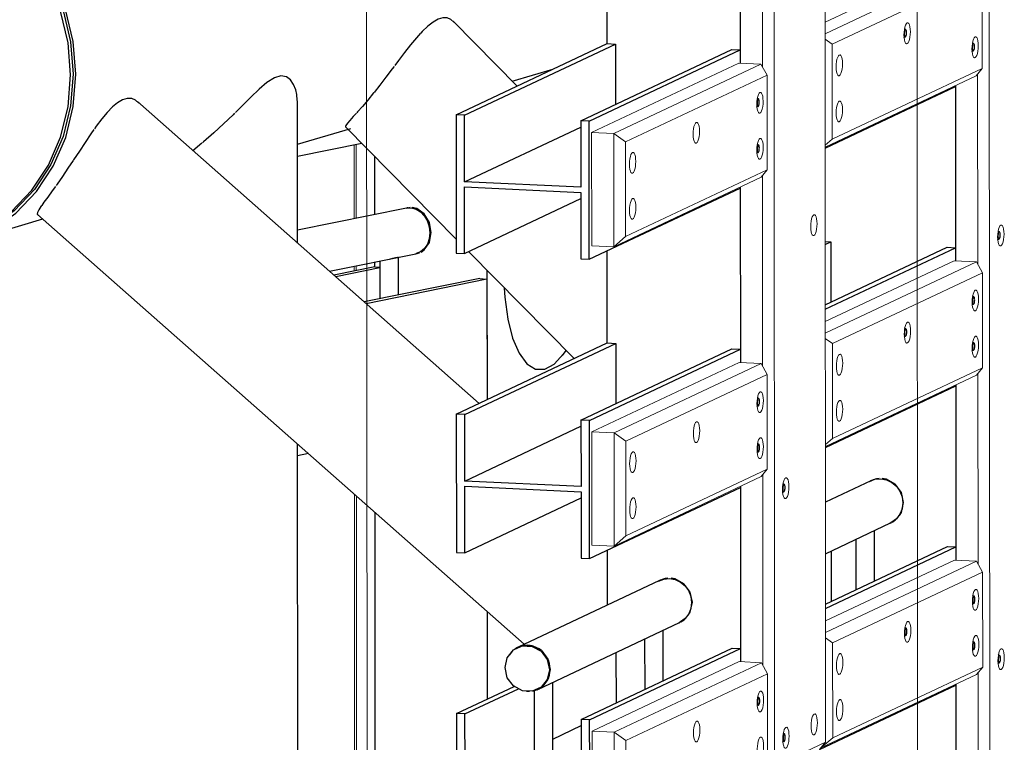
# Model space of a CAD drawing. Header units: millimetres. Extents: x -236694 to -141708, y -41476 to 103952.
# Tile 70 of 103: x -173086 to -170971, y 23291 to 24842. Entities that reach past the tile are written whole.
import ezdxf

# ---------------------------------------------------------------- set-up
doc = ezdxf.new("R2010")
doc.units = ezdxf.units.MM
for name, color, linetype, lineweight in [('N-CO-BC-BETONVORM-G', 50, 'Continuous', 25), ('N-CO-KC-KUNSTSTOFVORM-G', 7, 'Continuous', 13), ('N-CO-SC-STAALVORM-G', 10, 'Continuous', 25), ('X-XX-AL-VERWIJZING_DOORSNEDE-G-5', 8, 'Continuous', 18)]:
    doc.layers.add(name, color=color, linetype=linetype, lineweight=lineweight)

# ---------------------------------------------------------------- blocks, each defined once
blk = doc.blocks.new('NLI_Balk_Buis - ø813_20-3690250-3D dubbel geleidewerk Copy 1')
at = {"layer": 'N-CO-SC-STAALVORM-G'}
for p, q in [((193641.4, 25359.6), (192902.5, 25142.6)), ((194315.9, 24710.3), (194403.4, 24736)), ((193854.6, 24574.9), (193969.3, 24608.6)), ((193131.6, 24362.5), (193308, 24414.4))]:
    blk.add_line(p, q, dxfattribs=at)
for points in [[(193378.7, 24725, 0), (193373.2, 24795.2, 0), (193356.8, 24864.1, 0), (193330.1, 24929.6, 0), (193293.9, 24989.8, 0), (193249.3, 25042.7, 0), (193197.6, 25086.8, 0), (193140.4, 25120.8, 0), (193079.5, 25143.6, 0), (193016.7, 25154.5, 0), (192953.9, 25153.2, 0), (192893, 25139.7, 0), (192835.9, 25114.4, 0), (192784.3, 25078.2, 0), (192739.8, 25032.1, 0), (192703.6, 24977.4, 0), (192677, 24916, 0), (192660.8, 24849.6, 0), (192655.3, 24780.2, 0)], [(192655.3, 24780.2, 0), (192660.9, 24710, 0), (192661, 24709, 0)], [(192703.3, 24576.7, 0), (192703.9, 24575.5, 0), (192740.1, 24515.4, 0), (192784.8, 24462.5, 0), (192836.4, 24418.3, 0), (192893.6, 24384.4, 0), (192954.5, 24361.6, 0), (193017.3, 24350.7, 0), (193080.1, 24352, 0), (193141, 24365.5, 0), (193198.1, 24390.7, 0), (193249.7, 24427, 0), (193294.3, 24473.1, 0), (193330.4, 24527.7, 0), (193357, 24589.2, 0), (193373.3, 24655.6, 0), (193378.7, 24725, 0)]]:
    blk.add_polyline3d(points, dxfattribs=at)
blk = doc.blocks.new('SF_Stalen afdekplaat14 - SF_Stalen afdekplaat-3672535-3D dubbel geleidewerk Copy 1')
at = {"layer": 'N-CO-SC-STAALVORM-G'}
for p, q in [((192904.3, 25136.4), (192898.8, 25134.8)), ((193124.2, 24367.2), (193129.7, 24368.8))]:
    blk.add_line(p, q, dxfattribs=at)
for points in [[(193367.5, 24723.8, 0), (193362, 24792.9, 0), (193345.9, 24860.7, 0), (193319.6, 24925.2, 0), (193284, 24984.4, 0), (193240.1, 25036.4, 0), (193189.2, 25079.9, 0), (193133, 25113.3, 0), (193073.1, 25135.7, 0), (193011.3, 25146.4, 0), (192949.5, 25145.1, 0), (192889.5, 25131.9, 0), (192833.3, 25107, 0), (192782.5, 25071.4, 0), (192738.7, 25026, 0), (192703.2, 24972.2, 0), (192677, 24911.8, 0), (192661, 24846.4, 0), (192655.6, 24778.1, 0)], [(192895, 25133.5, 0), (192954.9, 25146.7, 0), (193016.7, 25148, 0), (193078.5, 25137.3, 0), (193138.5, 25114.9, 0), (193194.7, 25081.5, 0), (193245.6, 25038.1, 0), (193289.5, 24986, 0), (193325.1, 24926.8, 0), (193351.4, 24862.3, 0), (193367.5, 24794.5, 0), (193372.9, 24725.4, 0)], [(192655.6, 24778.1, 0), (192661.1, 24709.1, 0), (192677.2, 24641.2, 0), (192703.5, 24576.8, 0), (192739.1, 24517.6, 0), (192783, 24465.5, 0), (192833.8, 24422.1, 0), (192890.1, 24388.7, 0), (192950, 24366.2, 0), (193011.8, 24355.5, 0), (193073.6, 24356.8, 0), (193133.6, 24370.1, 0), (193189.8, 24394.9, 0), (193240.5, 24430.6, 0), (193284.4, 24476, 0), (193319.9, 24529.7, 0), (193346.1, 24590.2, 0), (193362.1, 24655.5, 0), (193367.5, 24723.8, 0)], [(193372.9, 24725.4, 0), (193367.6, 24657.2, 0), (193351.6, 24591.8, 0), (193325.4, 24531.3, 0), (193289.9, 24477.6, 0), (193246, 24432.2, 0), (193195.2, 24396.5, 0), (193139, 24371.7, 0), (193103.5, 24362.3, 0)]]:
    blk.add_polyline3d(points, dxfattribs=at)
blk = doc.blocks.new('GM_Hakorit_3820 - GM_Hakorit_3820-3593615-3D dubbel geleidewerk Copy 1')
at = {"layer": 'N-CO-KC-KUNSTSTOFVORM-G'}
for p, q in [((193976.5, 24573.5), (193976.6, 24415.1)), ((193980.6, 24574.3), (193980.7, 24415.9)), ((194020.7, 24548.9), (194020.8, 24424.1)), ((194020.9, 24322.2), (194020.9, 24312)), ((193976.7, 24313.1), (193976.7, 24303)), ((193980.8, 24313.9), (193980.8, 24303.8)), ((193977, 23823.5), (193977.6, 23109.5)), ((193981.2, 23819.8), (193981.7, 23085.6)), ((194021.3, 23784.4), (194021.8, 23081.1))]:
    blk.add_line(p, q, dxfattribs=at)
blk = doc.blocks.new('GM_Hakorit_2850 - GM_Hakorit_2850-V176-3D dubbel geleidewerk Copy 1')
at = {"layer": 'N-CO-KC-KUNSTSTOFVORM-G'}
for p, q in [((194986.8, 26069.5), (194988.9, 23291.4)), ((194877.4, 26017.9), (194879.5, 23239.8)), ((194852.9, 25150.2), (194853.2, 24741.5)), ((194805.6, 24749.1), (194805.3, 25125.4)), ((194853.4, 24507.6), (194853.7, 24098.9)), ((194806.1, 24106.5), (194805.8, 24482.8)), ((194853.9, 23865), (194854.2, 23456.3)), ((194806.5, 23463.9), (194806.2, 23840.2)), ((194879.5, 23239.8), (194988.9, 23291.4)), ((194988.9, 23291.4), (194975.9, 23275.4))]:
    blk.add_line(p, q, dxfattribs=at)
for points in [[(194963.7, 24378.8, 0), (194962, 24378.7, 0), (194960.3, 24380.2, 0), (194958.9, 24383, 0), (194957.8, 24387.1, 0), (194957.1, 24392.2, 0), (194956.9, 24397.8, 0), (194957.1, 24403.7, 0), (194957.8, 24409.4, 0), (194958.9, 24414.5, 0), (194960.3, 24418.7, 0), (194961.9, 24421.7, 0), (194963.7, 24423.3, 0)], [(194963.7, 24423.3, 0), (194965.5, 24423.4, 0), (194967.1, 24421.9, 0), (194968.5, 24419.1, 0), (194969.6, 24415, 0), (194970.3, 24409.9, 0), (194970.6, 24404.3, 0), (194970.3, 24398.4, 0), (194969.6, 24392.7, 0), (194968.6, 24387.6, 0), (194967.2, 24383.4, 0), (194965.5, 24380.4, 0), (194963.7, 24378.8, 0)], [(194903.4, 23814.3, 0), (194901.6, 23814.2, 0), (194899.9, 23815.7, 0), (194898.5, 23818.5, 0), (194897.4, 23822.6, 0), (194896.7, 23827.7, 0), (194896.5, 23833.3, 0), (194896.7, 23839.2, 0), (194897.4, 23844.9, 0), (194898.5, 23850, 0), (194899.9, 23854.2, 0), (194901.6, 23857.2, 0), (194903.3, 23858.8, 0)], [(194903.3, 23858.8, 0), (194905.1, 23858.8, 0), (194906.7, 23857.4, 0), (194908.2, 23854.5, 0), (194909.3, 23850.4, 0), (194909.9, 23845.4, 0), (194910.2, 23839.8, 0), (194909.9, 23833.9, 0), (194909.3, 23828.2, 0), (194908.2, 23823.1, 0), (194906.8, 23818.9, 0), (194905.1, 23815.9, 0), (194903.4, 23814.3, 0)], [(194964.5, 23307.1, 0), (194962.8, 23307, 0), (194961.1, 23308.5, 0), (194959.7, 23311.3, 0), (194958.6, 23315.4, 0), (194957.9, 23320.5, 0), (194957.7, 23326.1, 0), (194957.9, 23332, 0), (194958.6, 23337.7, 0), (194959.7, 23342.8, 0), (194961.1, 23347, 0), (194962.7, 23350, 0), (194964.5, 23351.6, 0)], [(194964.5, 23351.6, 0), (194966.3, 23351.7, 0), (194967.9, 23350.2, 0), (194969.3, 23347.4, 0), (194970.4, 23343.3, 0), (194971.1, 23338.2, 0), (194971.4, 23332.6, 0), (194971.1, 23326.7, 0), (194970.4, 23321, 0), (194969.4, 23315.9, 0), (194967.9, 23311.7, 0), (194966.3, 23308.7, 0), (194964.5, 23307.1, 0)], [(194903.8, 23278.4, 0), (194902, 23278.4, 0), (194900.3, 23279.8, 0), (194898.9, 23282.7, 0), (194897.8, 23286.8, 0), (194897.1, 23291.8, 0), (194896.9, 23297.5, 0), (194897.1, 23303.3, 0), (194897.8, 23309, 0), (194898.9, 23314.1, 0), (194900.3, 23318.3, 0), (194902, 23321.3, 0), (194903.7, 23322.9, 0)], [(194903.7, 23322.9, 0), (194905.5, 23323, 0), (194907.1, 23321.6, 0), (194908.6, 23318.7, 0), (194909.7, 23314.6, 0), (194910.3, 23309.6, 0), (194910.6, 23303.9, 0), (194910.3, 23298, 0), (194909.7, 23292.4, 0), (194908.6, 23287.2, 0), (194907.2, 23283, 0), (194905.5, 23280, 0), (194903.8, 23278.4, 0)]]:
    blk.add_polyline3d(points, dxfattribs=at)
blk = doc.blocks.new('GM_Hakorit_3820 - GM_Hakorit_3820-V178-3D dubbel geleidewerk Copy 1')
at = {"layer": 'N-CO-KC-KUNSTSTOFVORM-G'}
for p, q in [((195339.5, 26235.9), (195342.3, 22498.8)), ((195315.5, 24725.7), (195315.8, 24316.7)), ((195268.2, 24324.5), (195267.9, 24700.8)), ((195316, 24083), (195316.3, 23674)), ((195268.7, 23681.8), (195268.4, 24058.2)), ((195316.5, 23440.4), (195317.2, 22477.1)), ((195269.6, 22479.3), (195268.9, 23415.6))]:
    blk.add_line(p, q, dxfattribs=at)
for points in [[(195365.2, 24356.6, 0), (195363.5, 24356.5, 0), (195361.8, 24357.9, 0), (195360.4, 24360.8, 0), (195359.3, 24364.9, 0), (195358.6, 24369.9, 0), (195358.4, 24375.6, 0), (195358.6, 24381.5, 0), (195359.3, 24387.1, 0), (195360.4, 24392.3, 0), (195361.8, 24396.5, 0), (195363.4, 24399.5, 0), (195365.2, 24401.1, 0)], [(195365.2, 24401.1, 0), (195367, 24401.1, 0), (195368.6, 24399.7, 0), (195370, 24396.8, 0), (195371.1, 24392.7, 0), (195371.8, 24387.7, 0), (195372.1, 24382, 0), (195371.8, 24376.2, 0), (195371.2, 24370.5, 0), (195370.1, 24365.4, 0), (195368.7, 24361.2, 0), (195367, 24358.2, 0), (195365.2, 24356.6, 0)], [(195365.9, 23447, 0), (195364.1, 23446.9, 0), (195362.5, 23448.4, 0), (195361.1, 23451.2, 0), (195360, 23455.3, 0), (195359.3, 23460.4, 0), (195359.1, 23466, 0), (195359.3, 23471.9, 0), (195360, 23477.6, 0), (195361.1, 23482.7, 0), (195362.5, 23486.9, 0), (195364.1, 23489.9, 0), (195365.9, 23491.5, 0)], [(195365.9, 23491.5, 0), (195367.7, 23491.6, 0), (195369.3, 23490.1, 0), (195370.7, 23487.3, 0), (195371.8, 23483.2, 0), (195372.5, 23478.1, 0), (195372.7, 23472.5, 0), (195372.5, 23466.6, 0), (195371.8, 23460.9, 0), (195370.7, 23455.8, 0), (195369.3, 23451.6, 0), (195367.7, 23448.6, 0), (195365.9, 23447, 0)]]:
    blk.add_polyline3d(points, dxfattribs=at)
blk = doc.blocks.new('GM_Hakorit_1100 - GM_Hakorit_1100-V179-3D dubbel geleidewerk Copy 1')
at = {"layer": 'N-CO-KC-KUNSTSTOFVORM-G'}
for p, q in [((196373.6, 26133.3), (196650.5, 26263.9)), ((196650.5, 26263.9), (196698.1, 26261.6)), ((196698.1, 26261.6), (196373.6, 26108.6)), ((196711.1, 26238.1), (196698.1, 26261.6)), ((196711.1, 26238.1), (196389, 26086.1)), ((196711.2, 26034.4), (196711.1, 26238.1)), ((196373.6, 26097), (196389, 26086.1)), ((196389, 26086.1), (196389.1, 25882.5)), ((196711.2, 26034.4), (196389.1, 25882.5)), ((196698.3, 26018.4), (196711.2, 26034.4)), ((196698.3, 26018.4), (196373.8, 25865.4)), ((196389.1, 25882.5), (196373.8, 25869.2))]:
    blk.add_line(p, q, dxfattribs=at)
for points in [[(196689.1, 26175.3, 0), (196689.3, 26181.2, 0), (196690, 26186.8, 0), (196691.1, 26192, 0), (196692.5, 26196.2, 0), (196694.1, 26199.2, 0), (196695.9, 26200.8, 0), (196697.7, 26200.8, 0), (196699.3, 26199.4, 0), (196700.8, 26196.5, 0), (196701.8, 26192.4, 0), (196702.5, 26187.4, 0), (196702.8, 26181.7, 0)], [(196702.8, 26181.7, 0), (196702.5, 26175.9, 0), (196701.9, 26170.2, 0), (196700.8, 26165.1, 0), (196699.4, 26160.9, 0), (196697.7, 26157.9, 0), (196696, 26156.3, 0), (196694.2, 26156.2, 0), (196692.5, 26157.6, 0), (196691.1, 26160.5, 0), (196690, 26164.6, 0), (196689.3, 26169.6, 0), (196689.1, 26175.3, 0)], [(196543.2, 26106.5, 0), (196543.5, 26112.3, 0), (196544.1, 26118, 0), (196545.2, 26123.2, 0), (196546.6, 26127.4, 0), (196548.3, 26130.4, 0), (196550, 26131.9, 0), (196551.8, 26132, 0), (196553.5, 26130.6, 0), (196554.9, 26127.7, 0), (196556, 26123.6, 0), (196556.7, 26118.6, 0), (196556.9, 26112.9, 0)], [(196556.9, 26112.9, 0), (196556.7, 26107.1, 0), (196556, 26101.4, 0), (196554.9, 26096.3, 0), (196553.5, 26092.1, 0), (196551.9, 26089.1, 0), (196550.1, 26087.5, 0), (196548.3, 26087.4, 0), (196546.7, 26088.8, 0), (196545.2, 26091.7, 0), (196544.2, 26095.8, 0), (196543.5, 26100.8, 0), (196543.2, 26106.5, 0)], [(196689.2, 26076.4, 0), (196689.4, 26082.3, 0), (196690.1, 26088, 0), (196691.2, 26093.1, 0), (196692.6, 26097.3, 0), (196694.2, 26100.3, 0), (196696, 26101.9, 0), (196697.8, 26102, 0), (196699.4, 26100.5, 0), (196700.8, 26097.7, 0), (196701.9, 26093.6, 0), (196702.6, 26088.5, 0), (196702.8, 26082.9, 0)], [(196702.8, 26082.9, 0), (196702.6, 26077, 0), (196701.9, 26071.3, 0), (196700.9, 26066.2, 0), (196699.4, 26062, 0), (196697.8, 26059, 0), (196696, 26057.4, 0), (196694.3, 26057.3, 0), (196692.6, 26058.8, 0), (196691.2, 26061.6, 0), (196690.1, 26065.7, 0), (196689.4, 26070.8, 0), (196689.2, 26076.4, 0)], [(196397.4, 26037.7, 0), (196397.6, 26043.5, 0), (196398.3, 26049.2, 0), (196399.3, 26054.3, 0), (196400.8, 26058.5, 0), (196402.4, 26061.5, 0), (196404.2, 26063.1, 0), (196405.9, 26063.2, 0), (196407.6, 26061.8, 0), (196409, 26058.9, 0), (196410.1, 26054.8, 0), (196410.8, 26049.8, 0), (196411, 26044.1, 0)], [(196411, 26044.1, 0), (196410.8, 26038.3, 0), (196410.1, 26032.6, 0), (196409, 26027.4, 0), (196407.6, 26023.2, 0), (196406, 26020.2, 0), (196404.2, 26018.6, 0), (196402.4, 26018.6, 0), (196400.8, 26020, 0), (196399.4, 26022.9, 0), (196398.3, 26027, 0), (196397.6, 26032, 0), (196397.4, 26037.7, 0)], [(196397.4, 25938.8, 0), (196397.7, 25944.7, 0), (196398.3, 25950.4, 0), (196399.4, 25955.5, 0), (196400.8, 25959.7, 0), (196402.5, 25962.7, 0), (196404.3, 25964.3, 0), (196406, 25964.3, 0), (196407.7, 25962.9, 0), (196409.1, 25960, 0), (196410.2, 25955.9, 0), (196410.9, 25950.9, 0), (196411.1, 25945.3, 0)], [(196411.1, 25945.3, 0), (196410.9, 25939.4, 0), (196410.2, 25933.7, 0), (196409.1, 25928.6, 0), (196407.7, 25924.4, 0), (196406.1, 25921.4, 0), (196404.3, 25919.8, 0), (196402.5, 25919.7, 0), (196400.9, 25921.2, 0), (196399.4, 25924, 0), (196398.4, 25928.1, 0), (196397.7, 25933.2, 0), (196397.4, 25938.8, 0)]]:
    blk.add_polyline3d(points, dxfattribs=at)
blk = doc.blocks.new('GM_Hakorit_1100 - GM_Hakorit_1100-V180-3D dubbel geleidewerk Copy 1')
at = {"layer": 'N-CO-KC-KUNSTSTOFVORM-G'}
for p, q in [((194988.7, 23551.4), (195265.5, 23682)), ((195313.1, 23679.7), (194988.7, 23526.7)), ((195265.5, 23682), (195313.1, 23679.7)), ((195326.1, 23656.2), (195313.1, 23679.7)), ((195326.1, 23656.2), (195004, 23504.2)), ((195326.3, 23452.5), (195326.1, 23656.2)), ((194988.7, 23515.1), (195004, 23504.2)), ((195004, 23504.2), (195004.2, 23300.6)), ((195326.3, 23452.5), (195004.2, 23300.6)), ((195313.3, 23436.5), (195326.3, 23452.5)), ((195313.3, 23436.5), (194979, 23278.8)), ((195004.2, 23300.6), (194979, 23278.8))]:
    blk.add_line(p, q, dxfattribs=at)
for points in [[(195304.1, 23593.4, 0), (195304.4, 23599.3, 0), (195305.1, 23605, 0), (195306.1, 23610.1, 0), (195307.5, 23614.3, 0), (195309.2, 23617.3, 0), (195311, 23618.9, 0), (195312.7, 23619, 0), (195314.4, 23617.5, 0), (195315.8, 23614.6, 0), (195316.9, 23610.6, 0), (195317.6, 23605.5, 0), (195317.8, 23599.9, 0)], [(195317.8, 23599.9, 0), (195317.6, 23594, 0), (195316.9, 23588.3, 0), (195315.8, 23583.2, 0), (195314.4, 23579, 0), (195312.8, 23576, 0), (195311, 23574.4, 0), (195309.2, 23574.3, 0), (195307.6, 23575.8, 0), (195306.2, 23578.6, 0), (195305.1, 23582.7, 0), (195304.4, 23587.8, 0), (195304.1, 23593.4, 0)], [(195158.3, 23524.6, 0), (195158.5, 23530.5, 0), (195159.2, 23536.2, 0), (195160.3, 23541.3, 0), (195161.7, 23545.5, 0), (195163.3, 23548.5, 0), (195165.1, 23550.1, 0), (195166.9, 23550.1, 0), (195168.5, 23548.7, 0), (195169.9, 23545.8, 0), (195171, 23541.7, 0), (195171.7, 23536.7, 0), (195172, 23531.1, 0)], [(195172, 23531.1, 0), (195171.7, 23525.2, 0), (195171, 23519.5, 0), (195170, 23514.4, 0), (195168.5, 23510.2, 0), (195166.9, 23507.2, 0), (195165.1, 23505.6, 0), (195163.4, 23505.5, 0), (195161.7, 23506.9, 0), (195160.3, 23509.8, 0), (195159.2, 23513.9, 0), (195158.5, 23519, 0), (195158.3, 23524.6, 0)], [(195304.2, 23494.5, 0), (195304.4, 23500.4, 0), (195305.1, 23506.1, 0), (195306.2, 23511.2, 0), (195307.6, 23515.4, 0), (195309.3, 23518.4, 0), (195311, 23520, 0), (195312.8, 23520.1, 0), (195314.5, 23518.7, 0), (195315.9, 23515.8, 0), (195317, 23511.7, 0), (195317.7, 23506.6, 0), (195317.9, 23501, 0)], [(195317.9, 23501, 0), (195317.7, 23495.1, 0), (195317, 23489.4, 0), (195315.9, 23484.3, 0), (195314.5, 23480.1, 0), (195312.8, 23477.1, 0), (195311.1, 23475.5, 0), (195309.3, 23475.5, 0), (195307.7, 23476.9, 0), (195306.2, 23479.8, 0), (195305.1, 23483.9, 0), (195304.5, 23488.9, 0), (195304.2, 23494.5, 0)], [(195012.4, 23455.8, 0), (195012.6, 23461.7, 0), (195013.3, 23467.3, 0), (195014.4, 23472.5, 0), (195015.8, 23476.7, 0), (195017.5, 23479.7, 0), (195019.2, 23481.3, 0), (195021, 23481.3, 0), (195022.6, 23479.9, 0), (195024.1, 23477, 0), (195025.2, 23472.9, 0), (195025.8, 23467.9, 0), (195026.1, 23462.2, 0)], [(195026.1, 23462.2, 0), (195025.9, 23456.4, 0), (195025.2, 23450.7, 0), (195024.1, 23445.6, 0), (195022.7, 23441.4, 0), (195021, 23438.4, 0), (195019.3, 23436.8, 0), (195017.5, 23436.7, 0), (195015.8, 23438.1, 0), (195014.4, 23441, 0), (195013.3, 23445.1, 0), (195012.6, 23450.1, 0), (195012.4, 23455.8, 0)], [(195012.5, 23356.9, 0), (195012.7, 23362.8, 0), (195013.4, 23368.5, 0), (195014.5, 23373.6, 0), (195015.9, 23377.8, 0), (195017.5, 23380.8, 0), (195019.3, 23382.4, 0), (195021.1, 23382.5, 0), (195022.7, 23381, 0), (195024.1, 23378.2, 0), (195025.2, 23374.1, 0), (195025.9, 23369, 0), (195026.2, 23363.4, 0)], [(195026.2, 23363.4, 0), (195025.9, 23357.5, 0), (195025.2, 23351.8, 0), (195024.2, 23346.7, 0), (195022.8, 23342.5, 0), (195021.1, 23339.5, 0), (195019.3, 23337.9, 0), (195017.6, 23337.8, 0), (195015.9, 23339.3, 0), (195014.5, 23342.1, 0), (195013.4, 23346.2, 0), (195012.7, 23351.3, 0), (195012.5, 23356.9, 0)]]:
    blk.add_polyline3d(points, dxfattribs=at)
blk = doc.blocks.new('GM_Hakorit_1120 - GM_Hakorit_1120-3596844-3D dubbel geleidewerk Copy 1')
at = {"layer": 'N-CO-KC-KUNSTSTOFVORM-G'}
for p, q in [((194485.5, 25885.4), (194801.6, 26034.5)), ((194849.2, 26032.3), (194533.2, 25883.2)), ((194801.6, 26034.5), (194849.2, 26032.3)), ((194862.2, 26008.7), (194849.2, 26032.3)), ((194862.2, 26008.7), (194558.3, 25865.4)), ((194862.4, 25805.1), (194862.2, 26008.7)), ((194485.5, 25885.4), (194485.7, 25642.2)), ((194533.2, 25883.2), (194485.5, 25885.4)), ((194533.3, 25640), (194533.2, 25883.2)), ((194533.2, 25883.2), (194558.3, 25865.4)), ((194558.3, 25865.4), (194558.5, 25661.7)), ((194862.4, 25805.1), (194558.5, 25661.7)), ((194849.4, 25789.1), (194862.4, 25805.1)), ((194849.4, 25789.1), (194533.3, 25640)), ((194558.5, 25661.7), (194533.3, 25640)), ((194485.7, 25642.2), (194533.3, 25640))]:
    blk.add_line(p, q, dxfattribs=at)
for points in [[(194840.2, 25945.9, 0), (194840.4, 25951.8, 0), (194841.1, 25957.5, 0), (194842.2, 25962.6, 0), (194843.6, 25966.8, 0), (194845.3, 25969.8, 0), (194847, 25971.4, 0), (194848.8, 25971.5, 0), (194850.4, 25970, 0), (194851.9, 25967.2, 0), (194853, 25963.1, 0), (194853.6, 25958, 0), (194853.9, 25952.4, 0)], [(194853.9, 25952.4, 0), (194853.7, 25946.5, 0), (194853, 25940.8, 0), (194851.9, 25935.7, 0), (194850.5, 25931.5, 0), (194848.8, 25928.5, 0), (194847.1, 25926.9, 0), (194845.3, 25926.8, 0), (194843.6, 25928.3, 0), (194842.2, 25931.2, 0), (194841.1, 25935.3, 0), (194840.4, 25940.3, 0), (194840.2, 25945.9, 0)], [(194703.5, 25881.4, 0), (194703.7, 25887.3, 0), (194704.4, 25893, 0), (194705.4, 25898.1, 0), (194706.9, 25902.3, 0), (194708.5, 25905.3, 0), (194710.3, 25906.9, 0), (194712, 25907, 0), (194713.7, 25905.5, 0), (194715.1, 25902.7, 0), (194716.2, 25898.6, 0), (194716.9, 25893.5, 0), (194717.1, 25887.9, 0)], [(194717.1, 25887.9, 0), (194716.9, 25882, 0), (194716.2, 25876.3, 0), (194715.1, 25871.2, 0), (194713.7, 25867, 0), (194712.1, 25864, 0), (194710.3, 25862.4, 0), (194708.5, 25862.3, 0), (194706.9, 25863.8, 0), (194705.5, 25866.6, 0), (194704.4, 25870.7, 0), (194703.7, 25875.8, 0), (194703.5, 25881.4, 0)], [(194840.3, 25847.1, 0), (194840.5, 25852.9, 0), (194841.2, 25858.6, 0), (194842.3, 25863.8, 0), (194843.7, 25868, 0), (194845.3, 25871, 0), (194847.1, 25872.5, 0), (194848.9, 25872.6, 0), (194850.5, 25871.2, 0), (194851.9, 25868.3, 0), (194853, 25864.2, 0), (194853.7, 25859.2, 0), (194854, 25853.5, 0)], [(194566.7, 25816.9, 0), (194566.9, 25822.8, 0), (194567.6, 25828.5, 0), (194568.7, 25833.6, 0), (194570.1, 25837.8, 0), (194571.8, 25840.8, 0), (194573.5, 25842.4, 0), (194575.3, 25842.5, 0), (194576.9, 25841, 0), (194578.4, 25838.2, 0), (194579.5, 25834.1, 0), (194580.1, 25829, 0), (194580.4, 25823.4, 0)], [(194854, 25853.5, 0), (194853.7, 25847.7, 0), (194853, 25842, 0), (194852, 25836.9, 0), (194850.6, 25832.7, 0), (194848.9, 25829.7, 0), (194847.1, 25828.1, 0), (194845.4, 25828, 0), (194843.7, 25829.4, 0), (194842.3, 25832.3, 0), (194841.2, 25836.4, 0), (194840.5, 25841.4, 0), (194840.3, 25847.1, 0)], [(194580.4, 25823.4, 0), (194580.1, 25817.5, 0), (194579.5, 25811.8, 0), (194578.4, 25806.7, 0), (194577, 25802.5, 0), (194575.3, 25799.5, 0), (194573.6, 25797.9, 0), (194571.8, 25797.8, 0), (194570.1, 25799.3, 0), (194568.7, 25802.1, 0), (194567.6, 25806.2, 0), (194566.9, 25811.3, 0), (194566.7, 25816.9, 0)], [(194566.8, 25718.1, 0), (194567, 25723.9, 0), (194567.7, 25729.6, 0), (194568.8, 25734.7, 0), (194570.2, 25738.9, 0), (194571.8, 25741.9, 0), (194573.6, 25743.5, 0), (194575.4, 25743.6, 0), (194577, 25742.2, 0), (194578.4, 25739.3, 0), (194579.5, 25735.2, 0), (194580.2, 25730.2, 0), (194580.5, 25724.5, 0)], [(194580.5, 25724.5, 0), (194580.2, 25718.6, 0), (194579.5, 25713, 0), (194578.5, 25707.8, 0), (194577, 25703.6, 0), (194575.4, 25700.6, 0), (194573.6, 25699, 0), (194571.9, 25699, 0), (194570.2, 25700.4, 0), (194568.8, 25703.3, 0), (194567.7, 25707.4, 0), (194567, 25712.4, 0), (194566.8, 25718.1, 0)]]:
    blk.add_polyline3d(points, dxfattribs=at)
blk = doc.blocks.new('GM_Bouten_Moeren_Zeskant - M16-3610774-3D dubbel geleidewerk Copy 1')
at = {"layer": 'N-CO-SC-STAALVORM-G'}
for p, q in [((194706.9, 25892.8), (194704.4, 25892.9)), ((194705.4, 25893.6), (194704.7, 25894.6)), ((194705.4, 25892.8), (194705.4, 25893.6)), ((194703.6, 25877), (194706.1, 25876.8)), ((194703.7, 25876), (194704.1, 25877))]:
    blk.add_line(p, q, dxfattribs=at)
for points in [[(194708.9, 25886, 0), (194708.8, 25888, 0), (194708.6, 25889.8, 0), (194708.2, 25891.2, 0), (194707.7, 25892.3, 0), (194707.1, 25892.8, 0), (194706.5, 25892.7, 0), (194705.8, 25892.2, 0), (194705.3, 25891.1, 0), (194704.8, 25889.6, 0), (194704.4, 25887.8, 0), (194704.1, 25885.8, 0), (194704.1, 25883.7, 0)], [(194704.1, 25883.7, 0), (194704.1, 25881.7, 0), (194704.4, 25879.9, 0), (194704.8, 25878.4, 0), (194705.3, 25877.4, 0), (194705.9, 25876.9, 0), (194706.5, 25876.9, 0), (194707.1, 25877.5, 0), (194707.7, 25878.6, 0), (194708.2, 25880.1, 0), (194708.6, 25881.9, 0), (194708.8, 25883.9, 0), (194708.9, 25886, 0)]]:
    blk.add_polyline3d(points, dxfattribs=at)
blk = doc.blocks.new('GM_Bouten_Moeren_Zeskant - M16-V187-3D dubbel geleidewerk Copy 1')
at = {"layer": 'N-CO-SC-STAALVORM-G'}
for p, q in [((195306.7, 24791.2), (195304.2, 24791.3)), ((195305.2, 24792), (195304.5, 24792.9)), ((195305.2, 24791.2), (195305.2, 24792)), ((195303.4, 24775.3), (195305.9, 24775.2)), ((195303.5, 24774.3), (195303.8, 24775.1))]:
    blk.add_line(p, q, dxfattribs=at)
for points in [[(195308.7, 24784.3, 0), (195308.6, 24786.4, 0), (195308.4, 24788.1, 0), (195308, 24789.6, 0), (195307.5, 24790.6, 0), (195306.9, 24791.1, 0), (195306.3, 24791.1, 0), (195305.7, 24790.5, 0), (195305.1, 24789.5, 0), (195304.6, 24788, 0), (195304.2, 24786.2, 0), (195303.9, 24784.1, 0), (195303.9, 24782.1, 0)], [(195303.9, 24782.1, 0), (195303.9, 24780, 0), (195304.2, 24778.2, 0), (195304.6, 24776.8, 0), (195305.1, 24775.8, 0), (195305.7, 24775.3, 0), (195306.3, 24775.3, 0), (195306.9, 24775.9, 0), (195307.5, 24776.9, 0), (195308, 24778.4, 0), (195308.4, 24780.2, 0), (195308.6, 24782.3, 0), (195308.7, 24784.3, 0)]]:
    blk.add_polyline3d(points, dxfattribs=at)
blk = doc.blocks.new('GM_Bouten_Moeren_Zeskant - M16-V188-3D dubbel geleidewerk Copy 1')
at = {"layer": 'N-CO-SC-STAALVORM-G'}
for p, q in [((195307.6, 23505.9), (195305.1, 23506.1)), ((195306.1, 23506.7), (195305.5, 23507.7)), ((195306.1, 23505.9), (195306.1, 23506.7)), ((195309.7, 23499.1), (195309.6, 23500.7)), ((195304.4, 23490.1), (195306.9, 23490)), ((195304.4, 23489.1), (195304.9, 23490.1))]:
    blk.add_line(p, q, dxfattribs=at)
for points in [[(195309.6, 23501.1, 0), (195309.3, 23502.9, 0), (195309, 23504.4, 0), (195308.5, 23505.4, 0), (195307.9, 23505.9, 0), (195307.2, 23505.9, 0), (195306.6, 23505.3, 0), (195306, 23504.2, 0), (195305.5, 23502.7, 0), (195305.1, 23500.9, 0), (195304.9, 23498.9, 0), (195304.8, 23496.8, 0)], [(195304.8, 23496.8, 0), (195304.9, 23494.8, 0), (195305.1, 23493, 0), (195305.5, 23491.5, 0), (195306, 23490.5, 0), (195306.6, 23490, 0), (195307.3, 23490, 0), (195307.9, 23490.6, 0), (195308.5, 23491.7, 0), (195309, 23493.2, 0), (195309.4, 23495, 0), (195309.6, 23497, 0), (195309.7, 23499.1, 0)]]:
    blk.add_polyline3d(points, dxfattribs=at)
blk = doc.blocks.new('GM_Haalbuis_2500 - GM_Haalbuis_2500-3644146-3D dubbel geleidewerk Copy 1')
at = {"layer": 'N-CO-SC-STAALVORM-G'}
for p, q in [((194089.1, 24437.9), (193854.7, 24390.4)), ((194092.1, 24438.5), (194089.1, 24437.9)), ((194097.1, 24439.1), (194093.1, 24438.7)), ((194108, 24436.1), (194106.7, 24436.6)), ((193923.4, 24302.3), (194109, 24339.9)), ((194109, 24339.9), (194112, 24340.5)), ((194111, 24340.4), (194117.1, 24342.1)), ((194031.4, 24323.8), (194031.5, 24243.3)), ((194071.5, 24251.4), (194071.4, 24332.5)), ((193068.3, 24128.8), (193093, 24133.8))]:
    blk.add_line(p, q, dxfattribs=at)
for points in [[(194088.7, 24437.8, 0), (194099, 24438.4, 0), (194109.4, 24435.5, 0), (194119.1, 24429.5, 0), (194127.4, 24420.7, 0), (194133.8, 24409.8, 0), (194137.8, 24397.4, 0), (194139.2, 24384.5, 0)], [(194091.4, 24438.3, 0), (194090.1, 24438.1, 0), (194089.1, 24437.9, 0)], [(194142.2, 24385.1, 0), (194138.2, 24407, 0), (194127.1, 24425.4, 0), (194111, 24436.7, 0), (194100.9, 24439, 0)], [(194125.2, 24423.6, 0), (194124.1, 24424.8, 0), (194122.8, 24426.2, 0)], [(194135.9, 24404.4, 0), (194135.2, 24406.4, 0), (194134.8, 24407.5, 0)], [(194139.2, 24384.5, 0), (194137.9, 24371.8, 0), (194133.9, 24360.4, 0), (194127.5, 24350.8, 0), (194119.2, 24343.9, 0), (194109.5, 24340, 0), (194109, 24339.9, 0)], [(194120.3, 24343.5, 0), (194127.1, 24348.1, 0), (194138.2, 24364.1, 0), (194142.2, 24385.1, 0)], [(194134.8, 24362.4, 0), (194135.3, 24363.5, 0), (194136, 24365.3, 0)], [(194122.7, 24346.3, 0), (194124.1, 24347.5, 0), (194125.2, 24348.5, 0)], [(194052.6, 24328.5, 0), (194059.3, 24330.1, 0), (194065.1, 24331.6, 0), (194069.3, 24332.5, 0), (194071.3, 24332.5, 0), (194071.4, 24332.5, 0)]]:
    blk.add_polyline3d(points, dxfattribs=at)
blk = doc.blocks.new('GM_Haalbuis_1000 - GM_Haalbuis_1000-3744236-3D dubbel geleidewerk Copy 1')
at = {"layer": 'N-CO-SC-STAALVORM-G'}
for p, q in [((196477.8, 24508.5), (196470.9, 24505.6)), ((196504.3, 24508.8), (196502.8, 24509.2)), ((196472.4, 24506.4), (196374.9, 24460.4)), ((196473.9, 24507.1), (196472.4, 24506.4)), ((196374.9, 24349.8), (196515, 24415.9)), ((196514.4, 24415.6), (196515.8, 24416.3)), ((196515, 24415.9), (196516.6, 24416.6)), ((196440.3, 24380.8), (196440.4, 24272.3)), ((196480.4, 24291.2), (196480.3, 24399.7))]:
    blk.add_line(p, q, dxfattribs=at)
for points in [[(196469.9, 24505.1, 0), (196481.3, 24509.5, 0), (196493.7, 24510.6, 0), (196506, 24508.3, 0), (196517.5, 24502.8, 0), (196527.4, 24494.5, 0), (196534.9, 24483.9, 0), (196539.7, 24471.8, 0), (196541.3, 24458.9, 0)], [(196490.3, 24511.2, 0), (196484.6, 24510.6, 0), (196472, 24506.1, 0)], [(196484.6, 24510.1, 0), (196483.1, 24509.8, 0), (196482.1, 24509.7, 0)], [(196542.9, 24459.6, 0), (196538.1, 24481.3, 0), (196524.9, 24499.1, 0), (196505.8, 24509.6, 0), (196497, 24511.1, 0)], [(196524.7, 24497.2, 0), (196523.4, 24498.4, 0), (196521.8, 24499.7, 0)], [(196537.4, 24478.6, 0), (196536.6, 24480.6, 0), (196536.1, 24481.7, 0)], [(196541.3, 24458.9, 0), (196539.7, 24446.2, 0), (196535, 24434.5, 0), (196527.4, 24424.6, 0), (196517.6, 24417.2, 0), (196514.3, 24415.6, 0)], [(196534.2, 24431.6, 0), (196538.2, 24438.4, 0), (196542.9, 24459.6, 0)], [(196518.3, 24417.6, 0), (196525, 24421.8, 0), (196527.2, 24423.7, 0)], [(196536.1, 24436.6, 0), (196536.6, 24437.7, 0), (196537.5, 24439.5, 0)], [(196519.7, 24418.5, 0), (196523.4, 24421.1, 0), (196524.7, 24422.1, 0)]]:
    blk.add_polyline3d(points, dxfattribs=at)
blk = doc.blocks.new('GM_Haalbuis_1000 - GM_Haalbuis_1000-V202-3D dubbel geleidewerk Copy 1')
at = {"layer": 'N-CO-SC-STAALVORM-G'}
for p, q in [((194637.8, 23640.5), (194630.9, 23637.6)), ((194664.2, 23640.8), (194662.7, 23641.2)), ((194632.3, 23638.3), (194328.4, 23495)), ((194633.8, 23639.1), (194632.3, 23638.3)), ((194371.1, 23404.5), (194675, 23547.9)), ((194674.3, 23547.6), (194675.7, 23548.2)), ((194675, 23547.9), (194676.5, 23548.6)), ((194640.3, 23423.2), (194640.3, 23531.7)), ((194328.4, 23495), (194326.9, 23494.3)), ((194600.3, 23512.7), (194600.4, 23404.3)), ((194403.4, 23224), (194403.2, 23419.8)), ((194363.2, 23401.9), (194363.4, 23224)), ((194369.6, 23403.8), (194371.1, 23404.5))]:
    blk.add_line(p, q, dxfattribs=at)
for points in [[(194629.8, 23637, 0), (194641.3, 23641.4, 0), (194653.6, 23642.5, 0), (194665.9, 23640.3, 0), (194677.4, 23634.8, 0), (194687.3, 23626.5, 0), (194694.9, 23615.9, 0), (194699.7, 23603.7, 0), (194701.3, 23590.9, 0)], [(194650.2, 23643.2, 0), (194644.5, 23642.5, 0), (194631.9, 23638, 0)], [(194644.5, 23642.1, 0), (194643, 23641.8, 0), (194642.1, 23641.6, 0)], [(194702.8, 23591.6, 0), (194698.1, 23613.3, 0), (194684.8, 23631.1, 0), (194665.7, 23641.5, 0), (194657, 23643.1, 0)], [(194684.6, 23629.2, 0), (194683.3, 23630.4, 0), (194681.8, 23631.7, 0)], [(194697.4, 23610.6, 0), (194696.6, 23612.5, 0), (194696, 23613.7, 0)], [(194701.3, 23590.9, 0), (194699.7, 23578.1, 0), (194694.9, 23566.5, 0), (194687.4, 23556.6, 0), (194677.5, 23549.2, 0), (194674.2, 23547.6, 0)], [(194694.1, 23563.5, 0), (194698.1, 23570.4, 0), (194702.8, 23591.6, 0)], [(194696, 23568.5, 0), (194696.6, 23569.6, 0), (194697.4, 23571.5, 0)], [(194678.3, 23549.5, 0), (194684.9, 23553.8, 0), (194687.1, 23555.7, 0)], [(194679.6, 23550.4, 0), (194683.4, 23553.1, 0), (194684.7, 23554.1, 0)], [(194300.6, 23451.3, 0), (194305.3, 23472.5, 0), (194318.5, 23489.1, 0), (194337.6, 23497.7, 0), (194358.8, 23496.7, 0), (194377.9, 23486.3, 0), (194391.1, 23468.5, 0), (194395.9, 23446.8, 0)], [(194320, 23489.8, 0), (194339.1, 23498.4, 0), (194360.3, 23497.4, 0)], [(194338.5, 23498.3, 0), (194337.4, 23498.1, 0), (194325.9, 23493.7, 0), (194321.5, 23490.9, 0)], [(194359.3, 23497.7, 0), (194349.7, 23499.2, 0), (194340.6, 23498.7, 0)], [(194360.9, 23497.3, 0), (194379.4, 23487, 0), (194392.7, 23469.2, 0), (194397.4, 23447.5, 0)], [(194378.5, 23487.8, 0), (194373.5, 23491.4, 0), (194362.1, 23496.9, 0), (194360.9, 23497.3, 0)], [(194316.6, 23486.8, 0), (194316, 23486.3, 0), (194310, 23478.8, 0)], [(194392.1, 23470.3, 0), (194391, 23472.5, 0), (194383.4, 23483.1, 0), (194380.7, 23485.9, 0)], [(194395.9, 23446.8, 0), (194391.2, 23425.6, 0), (194378, 23409, 0), (194358.9, 23400.3, 0), (194337.7, 23401.3, 0), (194318.6, 23411.8, 0), (194305.3, 23429.6, 0), (194300.6, 23451.3, 0)], [(194397.4, 23447.5, 0), (194395.8, 23460.4, 0), (194393.5, 23467.3, 0)], [(194397.4, 23447.5, 0), (194392.7, 23426.3, 0), (194379.5, 23409.7, 0), (194360.6, 23401.1, 0)], [(194393.5, 23428.1, 0), (194395.8, 23434.8, 0), (194397.4, 23447.5, 0)], [(194361.1, 23401.2, 0), (194362.1, 23401.4, 0), (194373.6, 23405.8, 0), (194377.9, 23408.5, 0)], [(194380.7, 23410.7, 0), (194383.5, 23413.2, 0), (194391, 23423.1, 0), (194392.2, 23425.2, 0)], [(194346.5, 23400.6, 0), (194349.8, 23400.3, 0), (194353.1, 23400.3, 0)], [(194377.3, 23221.1, 0), (194372.6, 23221.5, 0), (194368.6, 23222, 0), (194365.6, 23222.6, 0), (194363.8, 23223.3, 0), (194363.4, 23224.1, 0)], [(194403.4, 23224, 0), (194403.3, 23223.9, 0), (194402.4, 23223.1, 0), (194400.2, 23222.4, 0), (194396.8, 23221.8, 0), (194392.5, 23221.3, 0), (194387.6, 23221.1, 0), (194382.4, 23221, 0), (194377.3, 23221.1, 0)]]:
    blk.add_polyline3d(points, dxfattribs=at)

msp = doc.modelspace()

# ---------------------------------------------------------------- linework, layer by layer
at = {"layer": 'N-CO-SC-STAALVORM-G'}
for p, q in [((-171538.7, 25125.4), (-171538.4, 24749.1)), ((-171824.3, 24790.9), (-171824.4, 24988.7)), ((-172017.4, 24699.8), (-172155.2, 24839.5)), ((-172148.6, 24637.9), (-171824.3, 24790.9)), ((-172130.5, 24637), (-171806.2, 24790)), ((-171824.3, 24790.9), (-171806.2, 24790)), ((-171806.2, 24790), (-171806.1, 24660.6)), ((-171880.9, 24625.3), (-171556.6, 24778.3)), ((-171862.8, 24624.4), (-171538.5, 24777.4)), ((-171556.6, 24778.3), (-171538.5, 24777.4)), ((-171538.5, 24777.4), (-171538.4, 24749.1)), ((-171356.1, 24566.7), (-171076.1, 24698.8)), ((-171076.1, 24700.8), (-171075.8, 24324.5)), ((-171076.1, 24700.8), (-171076.1, 24698.8)), ((-172325, 24685.9), (-172325.7, 24685)), ((-172098.8, 24018.5), (-172833.1, 24666.8)), ((-172489.2, 24362.8), (-172489.4, 24665.1)), ((-172130.5, 24637), (-172148.6, 24637.9)), ((-172148.6, 24637.9), (-172148.4, 24341.3)), ((-172130.4, 24494.2), (-172130.5, 24637)), ((-171862.8, 24624.4), (-171880.9, 24625.3)), ((-171880.9, 24625.3), (-171880.8, 24482.4)), ((-171862.6, 24327.8), (-171862.8, 24624.4)), ((-172385.8, 24612), (-172148.4, 24371.3)), ((-172130.4, 24494.2), (-171880.9, 24611.9)), ((-172694.5, 24576.9), (-172713.8, 24561)), ((-172350.9, 24576.8), (-172489.4, 24548.7)), ((-172323.2, 24424.1), (-172323.3, 24548.9)), ((-171880.8, 24482.4), (-172130.4, 24494.2)), ((-172130.3, 24340.4), (-172130.4, 24483.3)), ((-172130.4, 24483.3), (-171880.8, 24471.5)), ((-171880.8, 24471.5), (-171880.7, 24328.7)), ((-171862.6, 24327.8), (-171538.2, 24480.8)), ((-171538.2, 24482.8), (-171538, 24106.5)), ((-171538.2, 24482.8), (-171538.2, 24480.8)), ((-172130.3, 24340.4), (-171880.8, 24458.2)), ((-173047.4, 24424), (-172002.3, 23501.2)), ((-171355.9, 24366), (-171343.6, 24365.4)), ((-171355.9, 24359.6), (-171343.6, 24365.4)), ((-171343.6, 24365.4), (-171343.5, 24235.9)), ((-172148.4, 24341.3), (-172130.3, 24340.4)), ((-172121.9, 24344.4), (-171895.2, 24114.6)), ((-171823.8, 24148.3), (-171823.9, 24346)), ((-171355.8, 24230.1), (-171094, 24353.6)), ((-171355.8, 24220.7), (-171075.9, 24352.8)), ((-171094, 24353.6), (-171075.9, 24352.8)), ((-171075.9, 24352.8), (-171075.8, 24324.5)), ((-172323.1, 24312), (-172323.1, 24322.2)), ((-171880.7, 24328.7), (-171862.6, 24327.8)), ((-172323.1, 24312), (-172411.4, 24294.1)), ((-172312.5, 24309.3), (-172406.9, 24290.2)), ((-172323.1, 24312), (-172312.5, 24310.8)), ((-172082.3, 24304.5), (-172082.1, 24026.4)), ((-172097.5, 24287), (-172346.1, 24236.5)), ((-172082.3, 24285.3), (-172341.7, 24232.6)), ((-172097.5, 24287), (-172082.3, 24285.3)), ((-172082.3, 24285.3), (-172082.1, 24026.4)), ((-172148.1, 23995.3), (-171823.8, 24148.3)), ((-171823.8, 24148.3), (-171805.7, 24147.4)), ((-172130, 23994.4), (-171805.7, 24147.4)), ((-171920.3, 24121.3), (-171912.2, 24132)), ((-171880.4, 23982.6), (-171556.1, 24135.6)), ((-171862.3, 23981.8), (-171538, 24134.8)), ((-171805.7, 24147.4), (-171805.6, 24017.9)), ((-171556.1, 24135.6), (-171538, 24134.8)), ((-171538, 24134.8), (-171538, 24106.5)), ((-171355.6, 23924.1), (-171075.6, 24056.2)), ((-171075.6, 24058.2), (-171075.4, 23681.8)), ((-171075.6, 24058.2), (-171075.6, 24056.2)), ((-172130, 23994.4), (-172148.1, 23995.3)), ((-172148.1, 23995.3), (-172147.9, 23698.7)), ((-172129.9, 23851.6), (-172130, 23994.4)), ((-171862.3, 23981.8), (-171880.4, 23982.6)), ((-171880.4, 23982.6), (-171880.3, 23839.8)), ((-171862.1, 23685.2), (-171862.3, 23981.8)), ((-172129.9, 23851.6), (-171880.4, 23969.3)), ((-172486.9, 21294.2), (-172488.9, 23931.1)), ((-172465.9, 23910.8), (-172489, 23906.1)), ((-171880.3, 23839.8), (-172129.9, 23851.6)), ((-172129.8, 23697.8), (-172129.9, 23840.7)), ((-172129.9, 23840.7), (-171880.3, 23828.9)), ((-171862.1, 23685.2), (-171537.8, 23838.2)), ((-171537.8, 23840.2), (-171537.5, 23463.9)), ((-171537.8, 23840.2), (-171537.8, 23838.2)), ((-172129.8, 23697.8), (-171880.3, 23815.5)), ((-171880.3, 23828.9), (-171880.2, 23686)), ((-172322.2, 23056.4), (-172322.7, 23784.4)), ((-171355.4, 23587.5), (-171093.5, 23711)), ((-171355.4, 23578.1), (-171075.4, 23710.2)), ((-171093.5, 23711), (-171075.4, 23710.2)), ((-171075.4, 23710.2), (-171075.4, 23681.8)), ((-172147.9, 23698.7), (-172129.8, 23697.8)), ((-171880.2, 23686), (-171862.1, 23685.2)), ((-171823.4, 23585.6), (-171823.5, 23703.4)), ((-171343.1, 23701.8), (-171343, 23593.3)), ((-172081.8, 23571.6), (-172081.6, 23383.8)), ((-171879.9, 23340), (-171555.6, 23493)), ((-171555.6, 23493), (-171537.5, 23492.2)), ((-171861.8, 23339.2), (-171537.5, 23492.2)), ((-171805.2, 23483.8), (-171805.1, 23375.3)), ((-171537.5, 23492.2), (-171537.5, 23463.9)), ((-172147.6, 23352.7), (-172024, 23411)), ((-171368.1, 23275.4), (-171075.2, 23413.6)), ((-171075.2, 23415.6), (-171074.4, 22454.6)), ((-171075.2, 23415.6), (-171075.2, 23413.6)), ((-172129.5, 23351.8), (-172014.8, 23405.9)), ((-172129.5, 23351.8), (-172147.6, 23352.7)), ((-172147.6, 23352.7), (-172147.4, 23056.1)), ((-172129.4, 23208.9), (-172129.5, 23351.8)), ((-171940.8, 23297.9), (-171879.9, 23326.6)), ((-171861.8, 23339.2), (-171879.9, 23340)), ((-171879.9, 23340), (-171879.8, 23197.2)), ((-171861.6, 23042.6), (-171861.8, 23339.2))]:
    msp.add_line(p, q, dxfattribs=at)
for points in [[(-172153.1, 24837.1, 0), (-172159.6, 24843, 0), (-172167.6, 24846.2, 0), (-172176.8, 24846.3, 0), (-172187, 24843.3, 0), (-172197.9, 24837.3, 0), (-172209.4, 24828.4, 0), (-172221.4, 24817, 0), (-172224.6, 24813.6, 0)], [(-172225.1, 24813.1, 0), (-172233.7, 24803.5, 0), (-172246.3, 24788.3, 0), (-172259.2, 24771.8, 0), (-172272.4, 24754.5, 0), (-172280.1, 24744.2, 0)], [(-172281.9, 24741.9, 0), (-172285.8, 24736.7, 0), (-172299.2, 24718.9, 0), (-172312.6, 24701.5, 0), (-172324.7, 24686.3, 0)], [(-172490.8, 24682, 0), (-172493, 24691.4, 0), (-172497.5, 24703.2, 0), (-172504.1, 24713, 0), (-172513.1, 24719.8, 0), (-172524.7, 24721.9, 0), (-172538.8, 24717.7, 0), (-172554.7, 24707.6, 0), (-172571.8, 24693.2, 0), (-172589.6, 24676.1, 0), (-172608.3, 24657.6, 0), (-172622.6, 24643.3, 0)], [(-172489.4, 24665.1, 0), (-172489.4, 24665.3, 0), (-172490.3, 24678.7, 0), (-172490.7, 24681.3, 0)], [(-172325.7, 24685, 0), (-172338.2, 24669.8, 0), (-172349.8, 24656.1, 0), (-172360.3, 24644.3, 0), (-172362, 24642.3, 0)], [(-172829.8, 24663.4, 0), (-172836.9, 24669.6, 0), (-172845.3, 24672.9, 0), (-172854.7, 24673.1, 0), (-172864.9, 24670.1, 0), (-172875.6, 24664, 0), (-172886.7, 24655, 0), (-172898.1, 24643.3, 0), (-172909.7, 24629.5, 0), (-172921.4, 24613.9, 0), (-172925.5, 24608.2, 0)], [(-172624.4, 24641.6, 0), (-172627.7, 24638.3, 0), (-172647.9, 24618.8, 0), (-172669, 24599.2, 0), (-172691, 24579.9, 0), (-172692.9, 24578.2, 0)], [(-172362.5, 24641.7, 0), (-172369.3, 24634.2, 0), (-172376.7, 24626.1, 0), (-172382.1, 24619.9, 0), (-172385.3, 24615.4, 0), (-172386, 24613.9, 0)], [(-172386, 24613.7, 0), (-172386.1, 24612.6, 0), (-172385.8, 24612, 0)], [(-172926.8, 24606.3, 0), (-172933.3, 24596.9, 0), (-172945.4, 24578.9, 0), (-172957.6, 24560.3, 0), (-172969.9, 24541.7, 0), (-172970.6, 24540.6, 0)], [(-172970.8, 24540.3, 0), (-172982.1, 24523.4, 0), (-172994, 24505.9, 0)], [(-172994, 24505.9, 0), (-173005.4, 24489.5, 0), (-173007.8, 24486, 0)], [(-173009.2, 24484.1, 0), (-173015.9, 24474.7, 0), (-173025.5, 24461.6, 0), (-173033.7, 24450.5, 0), (-173038.6, 24443.6, 0)], [(-173039, 24443.1, 0), (-173040.3, 24441.3, 0), (-173045, 24434, 0), (-173047.7, 24428.6, 0), (-173048.1, 24425.1, 0), (-173046.2, 24423.3, 0)], [(-172045.2, 24265.8, 0), (-172043.8, 24246.8, 0), (-172037.5, 24199.3, 0), (-172027.2, 24158.4, 0), (-172013.5, 24126.1, 0), (-171996.9, 24103.6, 0), (-171978.2, 24091.9, 0), (-171958.2, 24091.7, 0), (-171937.7, 24102.8, 0), (-171917.7, 24124.8, 0)]]:
    msp.add_polyline3d(points, dxfattribs=at)
at = {"layer": 'X-XX-AL-VERWIJZING_DOORSNEDE-G-5'}
for p, q in [((-171157, 22637.4), (-171161.2, 28326.5)), ((-172342, 26374.6), (-172337.8, 20685.5))]:
    msp.add_line(p, q, dxfattribs=at)

# ---------------------------------------------------------------- block references
at = {"layer": 'N-CO-BC-BETONVORM-G'}
for name, p in [('GM_Hakorit_3820 - GM_Hakorit_3820-3593615-3D dubbel geleidewerk Copy 1', (-366344, 0)), ('GM_Hakorit_3820 - GM_Hakorit_3820-V178-3D dubbel geleidewerk Copy 1', (-366344, 0)), ('GM_Hakorit_2850 - GM_Hakorit_2850-V176-3D dubbel geleidewerk Copy 1', (-366344, 0)), ('NLI_Balk_Buis - ø813_20-3690250-3D dubbel geleidewerk Copy 1', (-366344, 0)), ('SF_Stalen afdekplaat14 - SF_Stalen afdekplaat-3672535-3D dubbel geleidewerk Copy 1', (-366344, 0)), ('GM_Hakorit_1100 - GM_Hakorit_1100-V179-3D dubbel geleidewerk Copy 1', (-367729.9, -1296.6)), ('GM_Bouten_Moeren_Zeskant - M16-3610774-3D dubbel geleidewerk Copy 1', (-365890.1, -1071.6)), ('GM_Bouten_Moeren_Zeskant - M16-V187-3D dubbel geleidewerk Copy 1', (-366344, 0)), ('GM_Hakorit_1120 - GM_Hakorit_1120-3596844-3D dubbel geleidewerk Copy 1', (-366343.1, -1285.2)), ('GM_Bouten_Moeren_Zeskant - M16-3610774-3D dubbel geleidewerk Copy 1', (-366206.3, -1220.7)), ('GM_Bouten_Moeren_Zeskant - M16-3610774-3D dubbel geleidewerk Copy 1', (-366206.2, -1319.6)), ('GM_Haalbuis_2500 - GM_Haalbuis_2500-3644146-3D dubbel geleidewerk Copy 1', (-366344, 0)), ('GM_Bouten_Moeren_Zeskant - M16-3610774-3D dubbel geleidewerk Copy 1', (-365689.1, -1505.8)), ('GM_Hakorit_1100 - GM_Hakorit_1100-V179-3D dubbel geleidewerk Copy 1', (-367729.4, -1939.3)), ('GM_Bouten_Moeren_Zeskant - M16-3610774-3D dubbel geleidewerk Copy 1', (-365743.8, -1645.4)), ('GM_Bouten_Moeren_Zeskant - M16-3610774-3D dubbel geleidewerk Copy 1', (-365889.7, -1714.2)), ('GM_Bouten_Moeren_Zeskant - M16-3610774-3D dubbel geleidewerk Copy 1', (-365743.7, -1744.3)), ('GM_Hakorit_1120 - GM_Hakorit_1120-3596844-3D dubbel geleidewerk Copy 1', (-366342.6, -1927.9)), ('GM_Bouten_Moeren_Zeskant - M16-3610774-3D dubbel geleidewerk Copy 1', (-366205.8, -1863.4)), ('GM_Bouten_Moeren_Zeskant - M16-3610774-3D dubbel geleidewerk Copy 1', (-366205.7, -1962.2)), ('GM_Haalbuis_1000 - GM_Haalbuis_1000-3744236-3D dubbel geleidewerk Copy 1', (-367730.4, -654)), ('GM_Bouten_Moeren_Zeskant - M16-3610774-3D dubbel geleidewerk Copy 1', (-366151, -2048.1)), ('GM_Hakorit_1100 - GM_Hakorit_1100-V180-3D dubbel geleidewerk Copy 1', (-366344, 0)), ('GM_Haalbuis_1000 - GM_Haalbuis_1000-V202-3D dubbel geleidewerk Copy 1', (-366344, 0)), ('GM_Bouten_Moeren_Zeskant - M16-3610774-3D dubbel geleidewerk Copy 1', (-365743.3, -2288)), ('GM_Bouten_Moeren_Zeskant - M16-3610774-3D dubbel geleidewerk Copy 1', (-365889.2, -2356.8)), ('GM_Bouten_Moeren_Zeskant - M16-V188-3D dubbel geleidewerk Copy 1', (-366344, 0)), ('GM_Bouten_Moeren_Zeskant - M16-3610774-3D dubbel geleidewerk Copy 1', (-365688.4, -2415.4)), ('GM_Hakorit_1120 - GM_Hakorit_1120-3596844-3D dubbel geleidewerk Copy 1', (-366342.1, -2570.5)), ('GM_Bouten_Moeren_Zeskant - M16-3610774-3D dubbel geleidewerk Copy 1', (-366205.3, -2506)), ('GM_Bouten_Moeren_Zeskant - M16-3610774-3D dubbel geleidewerk Copy 1', (-366150.6, -2584))]:
    msp.add_blockref(name, p, dxfattribs=at)

doc.saveas('drawing.dxf')
